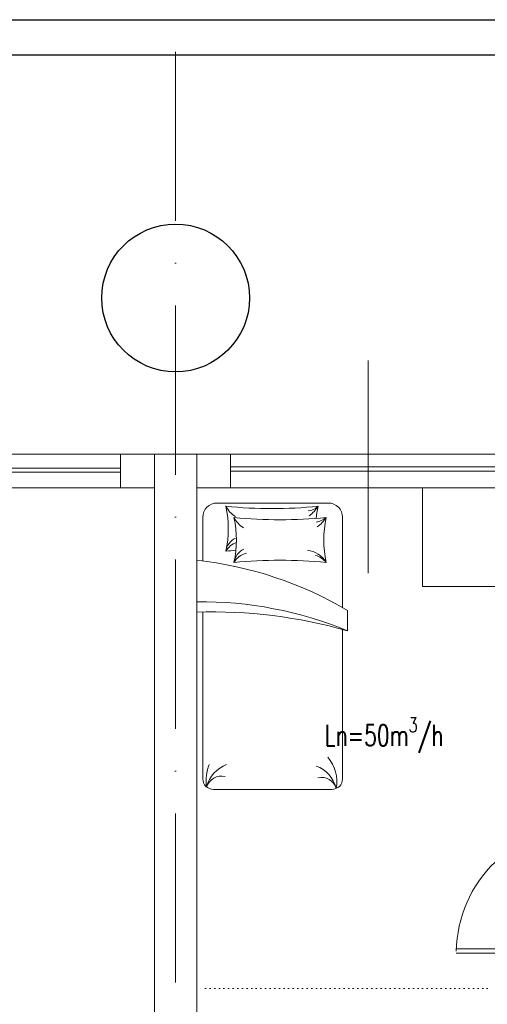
# Model space of a CAD drawing. Header units: millimetres. Extents: x -6513 to 30474, y -6915 to 65597.
# Tile 68 of 256: x -1192 to -860, y 10759 to 11457. Entities that reach past the tile are written whole.
import ezdxf

# ---------------------------------------------------------------- set-up
doc = ezdxf.new("R2010")
doc.units = ezdxf.units.MM
doc.linetypes.add('ACAD_ISO10W100', pattern=[18, 12, -3, 0, -3])
doc.linetypes.add('DOT', pattern=[6.35, 0, -6.35])
for name, color, linetype, lineweight in [('A_cienka', 8, 'Continuous', 5), ('A_meble', 8, 'Continuous', 0), ('A_osie', 8, 'ACAD_ISO10W100', 5), ('A_widok', 8, 'Continuous', 13), ('R-TABELKA', 8, 'Continuous', 25), ('Stolarka ARCHWIG', 8, 'Continuous', 5), ('wyburzenia', 8, 'DOT', 20)]:
    doc.layers.add(name, color=color, linetype=linetype, lineweight=lineweight)
doc.layers.add('DB_WM_nawiew-opis', color=8, linetype='Continuous')
doc.layers.add('DB_WM_odnośniki opis', color=8, linetype='Continuous')
doc.styles.get("Standard").update_dxf_attribs({"font": 'txt.shx', "width": 0.9})

msp = doc.modelspace()

# ---------------------------------------------------------------- linework, layer by layer
at = {"layer": 'A_cienka', "ltscale": 10}
msp.add_line((-944.946, 11064.693), (-944.946, 11215.49), dxfattribs=at)
at = {"layer": 'A_cienka'}
for p, q in [((-2776.446, 11149.092), (2360.554, 11149.092)), ((-2776.446, 11149.092), (4647.554, 11149.092)), ((-847.446, 11140.092), (-1042.446, 11140.092)), ((-1315.446, 11139.249), (-1120.446, 11139.249)), ((-1315.446, 11136.249), (-1120.446, 11136.249)), ((-847.446, 11137.092), (-1042.446, 11137.092)), ((-1636.446, 11125.092), (-1096.446, 11125.092)), ((-1066.446, 11125.092), (-526.446, 11125.092))]:
    msp.add_line(p, q, dxfattribs=at)
at = {"layer": 'A_meble'}
for p, q in [((-766.446, 11125.092), (-906.446, 11125.092)), ((-906.446, 11125.092), (-906.446, 11055.092)), ((-1052.017, 11114.425), (-973.277, 11114.425)), ((-1062.177, 11104.265), (-1062.177, 11073.3)), ((-963.117, 11104.265), (-963.117, 11040.225)), ((-1066.446, 11037.048), (-1066.446, 11073.795)), ((-906.446, 11055.092), (-766.446, 11055.092)), ((-1062.177, 10918.845), (-1062.177, 11036.706)), ((-959.543, 11038.14), (-959.543, 11023.706)), ((-963.117, 11024.713), (-963.117, 10918.845)), ((-970.737, 10911.225), (-1054.557, 10911.225))]:
    msp.add_line(p, q, dxfattribs=at)
for centre, radius, start, end in [((-1052.017, 11104.265), 10.16, 90, 180), ((-1013.129, 11447.12), 336.638, 264.427379, 275.572621), ((-1118.798, 11096.14), 74.698, 347.684598, 12.315402), ((-1028.26, 11121.594), 19.974, 208.470717, 237.208757), ((-988.605, 11120.711), 11.887, 275.06749, 313.390733), ((-1002.213, 11126.369), 26.049, 306.437633, 326.711599), ((-907.46, 11096.14), 74.698, 167.684598, 174.433094), ((-973.277, 11104.265), 10.16, 0, 90), ((-1022.526, 11113.659), 19.974, 208.470717, 237.208757), ((-1007.394, 11439.184), 336.638, 264.427379, 275.572621), ((-1113.063, 11088.204), 74.698, 347.684598, 12.315402), ((-982.87, 11112.775), 11.887, 275.06749, 313.390733), ((-996.479, 11118.434), 26.049, 306.437633, 326.711599), ((-901.725, 11088.204), 74.698, 167.684598, 192.315402), ((-1033.701, 11078.544), 12.231, 115.689677, 172.185309), ((-1033.87, 11073.374), 13.765, 109.158711, 150.234298), ((-1019.765, 10867.68), 214.118, 95.078074, 96.988963), ((-1027.243, 11070.096), 13.025, 116.527473, 170.382922), ((-1027.751, 11065.03), 14.302, 104.079646, 149.578832), ((-989.48, 11063.878), 16.994, 29.600958, 85.215601), ((-985.853, 11063.486), 14.195, 38.241147, 75.622311), ((-1095.125, 10809.714), 265.634, 59.308818, 83.802091), ((-1007.394, 10737.225), 336.638, 84.427379, 95.572621), ((-1063.335, 10773.759), 270.64, 67.448992, 90.658748), ((-1055.475, 10689.998), 347.223, 73.961511, 91.810763), ((-993.882, 10916.656), 26.765, 350.036798, 40.821135), ((-1020.49, 10916.599), 39.267, 161.66539, 184.935272), ((-1037.173, 10907.283), 23.093, 110.67864, 164.795541), ((-989.878, 10906.276), 23.093, 15.204459, 69.32136), ((-1054.557, 10918.845), 7.62, 180, 270), ((-1049.037, 10909.852), 10.882, 75.908556, 163.265736), ((-978.014, 10908.846), 10.882, 16.734264, 104.091444), ((-970.737, 10918.845), 7.62, 270, 0)]:
    msp.add_arc(centre, radius, start, end, dxfattribs=at)
at = {"layer": 'A_osie', "ltscale": 10}
msp.add_line((-1081.446, 9693.649), (-1081.446, 11445.708), dxfattribs=at)
at = {"layer": 'A_widok', "ltscale": 5}
for p, q in [((-1096.446, 10523.092), (-1096.446, 11149.092)), ((-1096.446, 11149.092), (-1066.446, 11149.092)), ((-1066.446, 10523.092), (-1066.446, 11149.092))]:
    msp.add_line(p, q, dxfattribs=at)
for points in [[(-1096.446, 11125.092), (-1120.446, 11125.092), (-1120.446, 11149.092), (-1096.446, 11149.092)], [(-1066.446, 11125.092), (-1042.446, 11125.092), (-1042.446, 11149.092), (-1066.446, 11149.092)]]:
    msp.add_lwpolyline(points, close=True, dxfattribs=at)
at = {"layer": 'DB_WM_odnośniki opis'}
msp.add_circle((-1081.446, 11259.858), 52.401, dxfattribs=at)
at = {"layer": 'R-TABELKA'}
for p, q in [((-3136.084, 11457.247), (8327.828, 11457.247)), ((-3011.084, 11432.247), (8302.828, 11432.247))]:
    msp.add_line(p, q, dxfattribs=at)
at = {"layer": 'Stolarka ARCHWIG'}
for p, q in [((-882.446, 10798.092), (-792.446, 10798.092)), ((-792.446, 10795.092), (-882.446, 10795.092))]:
    msp.add_line(p, q, dxfattribs=at)
msp.add_arc((-792.446, 10795.092), 90.012, 89.045159, 179.045159, dxfattribs=at)
at = {"layer": 'wyburzenia', "ltscale": 0.5}
msp.add_line((-860.492, 10770.092), (-1066.446, 10770.092), dxfattribs=at)

# ---------------------------------------------------------------- texts
at = {"layer": 'DB_WM_nawiew-opis', "insert": (-975.693, 10962.275), "char_height": 15, "width": 37.14159, "attachment_point": 1}
msp.add_mtext('\\A1;{\\Fsimplex|c238;\\W0.7;Ln=50m\\H0.7x;\\S3^ ;\\H1.4286x;/h}', dxfattribs=at)

doc.saveas('drawing.dxf')
